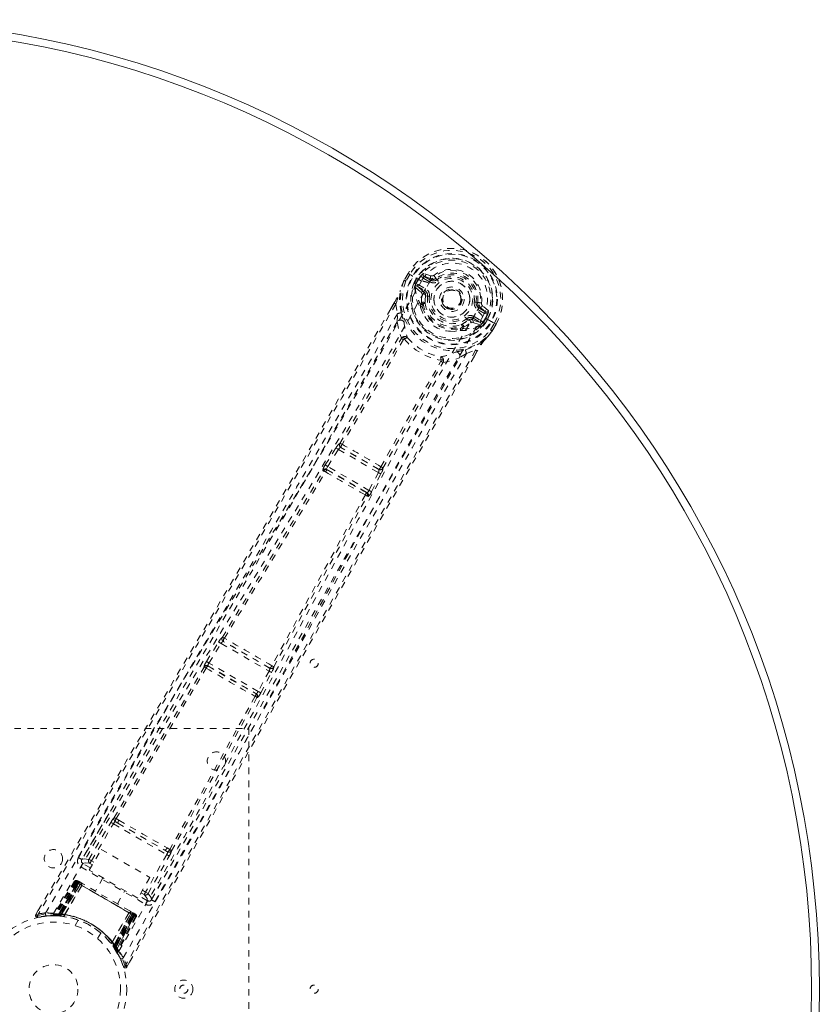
# Model space of a CAD drawing. Header units: inches. Extents: x 3.7 to 63.2, y 15.3 to 45.
# Tile 5 of 5: x 50.9 to 63.2, y 29.9 to 45. Entities that reach past the tile are written whole.
import ezdxf

# ---------------------------------------------------------------- set-up
doc = ezdxf.new("R2010")
doc.units = ezdxf.units.IN
doc.header["$MEASUREMENT"] = 0
doc.linetypes.add('SLD-Dashed', pattern=[0.075, 0.05, -0.025])
doc.linetypes.add('SLD-Solid', pattern=[0])

msp = doc.modelspace()

# ---------------------------------------------------------------- linework, layer by layer
at = {"color": 7, "linetype": 'SLD-Dashed', "lineweight": 0}
for p, q in [((56.878, 41.136), (56.82, 41.035)), ((56.879, 41.136), (56.821, 41.034)), ((56.903, 41.12), (56.846, 41.02)), ((56.881, 41.134), (56.878, 41.136)), ((56.927, 41.107), (56.881, 41.134)), ((56.947, 41.095), (56.927, 41.107)), ((56.952, 41.093), (56.947, 41.095)), ((57.229, 41.099), (57.115, 41.138)), ((57.272, 41.106), (57.307, 41.059)), ((56.82, 41.035), (56.818, 41.031)), ((57.082, 41.017), (56.952, 41.093)), ((56.972, 40.997), (57.008, 41.059)), ((56.972, 40.996), (56.972, 40.997)), ((56.972, 40.996), (56.999, 40.983)), ((56.998, 40.982), (56.994, 40.963)), ((56.994, 40.963), (57, 40.974)), ((57.034, 41.044), (56.999, 40.983)), ((57, 40.974), (57.038, 41.042)), ((57.038, 41.042), (57.034, 41.044)), ((57.035, 40.966), (57.148, 40.902)), ((57.209, 41.007), (57.108, 41.066)), ((57.123, 41.092), (57.234, 41.051)), ((57.224, 41.033), (57.123, 41.092)), ((57.234, 41.051), (57.224, 41.033)), ((57.3, 41.054), (57.307, 41.059)), ((57.307, 41.059), (57.322, 41.039)), ((56.987, 40.939), (56.987, 40.934)), ((56.991, 40.919), (56.988, 40.933)), ((56.991, 40.919), (57.08, 40.843)), ((57.12, 40.854), (57.02, 40.94)), ((57.02, 40.94), (57.133, 40.876)), ((57.12, 40.854), (57.133, 40.876)), ((57.147, 40.791), (57.147, 40.804)), ((57.176, 40.787), (57.147, 40.791)), ((56.665, 40.682), (56.614, 40.594)), ((56.666, 40.681), (56.615, 40.593)), ((56.69, 40.666), (56.716, 40.518)), ((57.075, 40.661), (57.086, 40.681)), ((57.109, 40.673), (57.098, 40.654)), ((57.685, 40.662), (57.677, 40.649)), ((57.689, 40.669), (57.685, 40.662)), ((57.923, 40.693), (57.946, 40.69)), ((57.946, 40.69), (57.946, 40.68)), ((58.111, 40.562), (58.02, 40.642)), ((56.711, 40.391), (56.716, 40.518)), ((57.069, 40.613), (57.067, 40.634)), ((58.052, 40.52), (57.951, 40.579)), ((57.977, 40.622), (57.966, 40.605)), ((58.067, 40.546), (57.966, 40.605)), ((57.977, 40.622), (58.067, 40.546)), ((57.795, 40.417), (57.777, 40.441)), ((57.807, 40.424), (57.795, 40.417)), ((57.863, 40.425), (57.875, 40.447)), ((57.988, 40.382), (57.863, 40.425)), ((57.874, 40.385), (57.984, 40.346)), ((57.875, 40.447), (57.988, 40.382)), ((57.89, 40.473), (58.003, 40.408)), ((57.998, 40.35), (57.984, 40.346)), ((57.984, 40.346), (57.984, 40.346)), ((57.984, 40.346), (57.984, 40.346)), ((57.998, 40.35), (58.003, 40.352)), ((58.035, 40.384), (58.021, 40.37)), ((58.021, 40.37), (58.027, 40.381)), ((58.023, 40.474), (58.023, 40.474)), ((58.154, 40.399), (58.023, 40.474)), ((58.027, 40.381), (58.066, 40.448)), ((58.035, 40.384), (58.071, 40.446)), ((58.035, 40.384), (58.06, 40.368)), ((58.097, 40.431), (58.06, 40.368)), ((58.06, 40.368), (58.06, 40.368)), ((58.066, 40.448), (58.071, 40.446)), ((58.097, 40.431), (58.097, 40.431)), ((58.144, 40.27), (58.202, 40.37)), ((58.159, 40.396), (58.154, 40.399)), ((58.179, 40.385), (58.159, 40.396)), ((58.168, 40.256), (58.228, 40.358)), ((58.228, 40.356), (58.169, 40.255)), ((58.225, 40.359), (58.179, 40.385)), ((58.228, 40.356), (58.225, 40.359)), ((57.699, 40.269), (57.68, 40.26)), ((57.701, 40.306), (57.712, 40.325)), ((57.718, 40.29), (57.73, 40.309)), ((58.167, 40.252), (58.169, 40.255)), ((57.774, 39.907), (57.667, 39.84)), ((57.774, 39.907), (57.915, 39.959)), ((57.896, 39.869), (57.94, 39.946)), ((57.941, 39.945), (57.897, 39.868)), ((55.834, 38.527), (55.833, 38.527)), ((55.607, 38.197), (55.772, 38.458)), ((55.645, 38.173), (55.81, 38.435)), ((55.772, 38.458), (55.791, 38.486)), ((55.81, 38.435), (56.423, 38.08)), ((55.848, 38.464), (55.849, 38.464)), ((56.429, 38.129), (55.848, 38.464)), ((55.58, 38.104), (55.571, 38.114)), ((55.64, 38.119), (55.631, 38.129)), ((55.631, 38.129), (56.248, 37.773)), ((56.279, 37.807), (55.645, 38.173)), ((56.423, 38.08), (56.279, 37.807)), ((56.429, 38.129), (56.429, 38.129)), ((56.462, 38.06), (56.477, 38.09)), ((56.491, 38.147), (56.491, 38.148)), ((56.318, 37.786), (56.462, 38.06)), ((56.248, 37.773), (56.235, 37.776)), ((56.251, 37.717), (56.265, 37.714)), ((54.029, 35.552), (54.028, 35.552)), ((53.786, 35.181), (53.972, 35.481)), ((53.824, 35.158), (54.01, 35.458)), ((54.01, 35.458), (54.745, 35.033)), ((54.044, 35.49), (54.044, 35.49)), ((54.756, 35.079), (54.044, 35.49)), ((53.747, 35.1), (53.751, 35.095)), ((53.811, 35.11), (53.808, 35.115)), ((53.808, 35.115), (54.549, 34.687)), ((54.578, 34.722), (53.824, 35.158)), ((54.755, 35.079), (54.756, 35.079)), ((54.818, 35.097), (54.817, 35.097)), ((54.745, 35.033), (54.578, 34.722)), ((54.617, 34.701), (54.784, 35.012)), ((54.549, 34.687), (54.543, 34.688)), ((54.56, 34.628), (54.566, 34.627)), ((48.438, 34.154), (54.438, 34.154)), ((54.438, 34.154), (54.438, 26.154)), ((52.289, 32.846), (51.875, 32.145)), ((51.982, 32.145), (52.318, 32.713)), ((52.02, 32.122), (52.357, 32.691)), ((52.357, 32.691), (53.175, 32.218)), ((52.386, 32.724), (52.428, 32.701)), ((52.442, 32.746), (52.4, 32.77)), ((52.428, 32.701), (53.148, 32.285)), ((51.988, 31.981), (52.171, 32.298)), ((52.171, 32.298), (52.916, 31.867)), ((53.175, 32.218), (52.851, 31.643)), ((52.89, 31.621), (53.214, 32.196)), ((52.943, 31.529), (53.343, 32.237)), ((53.148, 32.285), (53.189, 32.261)), ((53.222, 32.295), (53.18, 32.32)), ((51.873, 32.142), (51.867, 32.125)), ((51.875, 32.144), (51.87, 32.135)), ((51.876, 32.145), (51.875, 32.144)), ((52.006, 32.013), (51.89, 32.08)), ((52.035, 32.062), (51.998, 32.084)), ((52.057, 32.101), (52.02, 32.122)), ((51.859, 32.028), (52.85, 31.456)), ((52.733, 31.55), (51.988, 31.981)), ((51.762, 31.809), (51.441, 31.295)), ((51.774, 31.802), (51.457, 31.295)), ((51.794, 31.795), (51.477, 31.292)), ((51.79, 31.793), (51.479, 31.295)), ((51.796, 31.79), (51.517, 31.307)), ((51.523, 31.307), (51.8, 31.787)), ((51.532, 31.306), (51.808, 31.783)), ((51.811, 31.781), (51.537, 31.306)), ((51.824, 31.774), (51.553, 31.304)), ((51.555, 31.292), (51.848, 31.76)), ((51.557, 31.304), (51.827, 31.772)), ((51.849, 31.759), (51.557, 31.292)), ((51.608, 31.295), (51.874, 31.746)), ((51.875, 31.744), (51.61, 31.295)), ((51.774, 31.802), (51.762, 31.809)), ((51.848, 31.76), (51.79, 31.793)), ((51.803, 31.819), (51.8, 31.82)), ((51.8, 31.787), (52.671, 31.285)), ((51.804, 31.818), (51.805, 31.818)), ((51.811, 31.815), (51.81, 31.813)), ((51.815, 31.812), (51.811, 31.815)), ((52.66, 31.291), (51.811, 31.781)), ((51.826, 31.806), (51.823, 31.808)), ((51.827, 31.772), (51.824, 31.774)), ((51.827, 31.772), (52.644, 31.3)), ((51.888, 31.77), (51.83, 31.803)), ((51.848, 31.76), (51.849, 31.759)), ((51.875, 31.744), (51.874, 31.746)), ((52.197, 31.86), (52.081, 31.659)), ((52.916, 31.867), (52.733, 31.55)), ((52.419, 31.464), (52.535, 31.665)), ((52.88, 31.508), (52.752, 31.582)), ((52.78, 31.632), (52.829, 31.604)), ((52.803, 31.671), (52.851, 31.643)), ((52.89, 31.621), (52.851, 31.643)), ((52.93, 31.512), (52.941, 31.525)), ((52.937, 31.519), (52.942, 31.527)), ((52.942, 31.527), (52.943, 31.529)), ((51.211, 31.374), (51.168, 31.301)), ((51.168, 31.301), (51.194, 31.285)), ((51.2, 31.256), (51.328, 31.275)), ((51.34, 31.277), (51.411, 31.279)), ((51.416, 31.281), (51.432, 31.281)), ((51.441, 31.295), (51.457, 31.295)), ((51.453, 31.281), (51.528, 31.278)), ((51.479, 31.295), (51.555, 31.292)), ((51.488, 31.297), (51.492, 31.293)), ((51.515, 31.279), (51.506, 31.279)), ((51.515, 31.279), (51.517, 31.307)), ((51.521, 31.278), (51.515, 31.279)), ((51.517, 31.307), (51.523, 31.307)), ((51.521, 31.278), (51.523, 31.307)), ((51.55, 31.276), (51.521, 31.278)), ((51.528, 31.278), (51.529, 31.278)), ((51.53, 31.277), (51.532, 31.306)), ((51.53, 31.277), (51.534, 31.277)), ((51.534, 31.277), (51.537, 31.306)), ((51.55, 31.276), (51.553, 31.304)), ((51.554, 31.275), (51.557, 31.304)), ((51.557, 31.292), (51.555, 31.292)), ((51.608, 31.295), (51.61, 31.295)), ((52.339, 30.874), (52.596, 31.328)), ((52.598, 31.328), (52.34, 30.872)), ((52.363, 30.826), (52.622, 31.313)), ((52.623, 31.312), (52.364, 30.825)), ((52.644, 31.3), (52.374, 30.832)), ((52.376, 30.829), (52.647, 31.298)), ((52.386, 30.816), (52.66, 31.291)), ((52.663, 31.289), (52.388, 30.812)), ((52.671, 31.285), (52.393, 30.804)), ((52.397, 30.8), (52.675, 31.282)), ((52.403, 30.757), (52.681, 31.283)), ((52.681, 31.279), (52.406, 30.76)), ((52.598, 31.328), (52.596, 31.328)), ((52.67, 31.319), (52.612, 31.352)), ((52.622, 31.313), (52.623, 31.312)), ((52.681, 31.279), (52.623, 31.312)), ((52.647, 31.298), (52.644, 31.3)), ((52.677, 31.314), (52.674, 31.316)), ((52.689, 31.308), (52.685, 31.31)), ((52.7, 31.301), (52.697, 31.303)), ((51.597, 31.27), (51.6, 31.269)), ((51.818, 31.213), (51.77, 31.129)), ((52.697, 31.269), (52.416, 30.742)), ((52.709, 31.263), (52.424, 30.728)), ((52.709, 31.263), (52.697, 31.269)), ((52.116, 30.929), (52.164, 31.013)), ((52.322, 30.852), (52.324, 30.85)), ((52.339, 30.874), (52.34, 30.872)), ((52.374, 30.832), (52.351, 30.815)), ((52.376, 30.829), (52.353, 30.812)), ((52.364, 30.825), (52.363, 30.826)), ((52.364, 30.825), (52.406, 30.76)), ((52.353, 30.812), (52.351, 30.815)), ((52.386, 30.816), (52.362, 30.799)), ((52.362, 30.799), (52.365, 30.796)), ((52.388, 30.812), (52.365, 30.796)), ((52.365, 30.795), (52.366, 30.794)), ((52.366, 30.794), (52.406, 30.731)), ((52.393, 30.804), (52.37, 30.788)), ((52.373, 30.783), (52.37, 30.788)), ((52.397, 30.8), (52.373, 30.783)), ((52.393, 30.804), (52.397, 30.8)), ((52.416, 30.742), (52.424, 30.728)), ((52.417, 30.713), (52.424, 30.699)), ((52.566, 30.494), (52.607, 30.567))]:
    msp.add_line(p, q, dxfattribs=at)
at = {"color": 7, "linetype": 'SLD-Dashed', "lineweight": 0, "flags": 128}
for points in [[(56.878, 41.136), (56.878, 41.136), (56.879, 41.135), (56.881, 41.134), (56.884, 41.132), (56.888, 41.13), (56.892, 41.127), (56.898, 41.124), (56.903, 41.12)], [(57.108, 41.066), (57.09, 41.081), (57.079, 41.102)], [(57.199, 40.985), (57.243, 41.049), (57.3, 41.103), (57.369, 41.144), (57.446, 41.17), (57.528, 41.18), (57.611, 41.175), (57.692, 41.154), (57.768, 41.118), (57.837, 41.07), (57.895, 41.01), (57.942, 40.941), (57.974, 40.866), (57.99, 40.786), (57.989, 40.706), (57.971, 40.629), (57.936, 40.559)], [(51.318, 31.322), (52.118, 32.697), (52.928, 34.064), (53.748, 35.423), (54.572, 36.775), (55.218, 37.834), (55.856, 38.892), (56.48, 39.953), (57.082, 41.017)], [(51.44, 31.316), (52.239, 32.686), (53.049, 34.049), (53.868, 35.403), (54.693, 36.75), (55.339, 37.806), (55.976, 38.861), (56.599, 39.92), (57.199, 40.985)], [(56.818, 41.031), (56.784, 40.949), (56.756, 40.863)], [(56.82, 41.035), (56.783, 40.946), (56.76, 40.873)], [(56.818, 41.031), (56.819, 41.031), (56.821, 41.03), (56.823, 41.029), (56.827, 41.027), (56.831, 41.026), (56.835, 41.024), (56.84, 41.022), (56.846, 41.02)], [(56.846, 41.02), (56.84, 41.023), (56.835, 41.026), (56.83, 41.029), (56.826, 41.031), (56.823, 41.033), (56.821, 41.034), (56.82, 41.035), (56.82, 41.035)], [(56.998, 40.982), (56.999, 40.983), (56.999, 40.983)], [(57, 40.974), (57.018, 40.973), (57.035, 40.966)], [(57.035, 40.966), (57.033, 40.961), (57.03, 40.957), (57.027, 40.952), (57.025, 40.948), (57.023, 40.945), (57.022, 40.943), (57.021, 40.941), (57.02, 40.94)], [(57.123, 41.092), (57.122, 41.091), (57.122, 41.089), (57.12, 41.087), (57.118, 41.084), (57.116, 41.08), (57.113, 41.075), (57.111, 41.071), (57.108, 41.066)], [(57.209, 41.007), (57.212, 41.012), (57.214, 41.017), (57.217, 41.021), (57.219, 41.025), (57.221, 41.029), (57.222, 41.031), (57.223, 41.033), (57.224, 41.033)], [(57.34, 41.016), (57.337, 41.02), (57.333, 41.025), (57.33, 41.029), (57.328, 41.032), (57.325, 41.035), (57.324, 41.037), (57.323, 41.039), (57.322, 41.039)], [(56.773, 40.532), (56.747, 40.689), (56.756, 40.863)], [(56.76, 40.873), (56.757, 40.868), (56.756, 40.863)], [(57.093, 40.81), (57.09, 40.832), (57.08, 40.843)], [(57.086, 40.681), (57.085, 40.74), (57.093, 40.81)], [(57.148, 40.902), (57.145, 40.897), (57.142, 40.892), (57.14, 40.887), (57.137, 40.884), (57.135, 40.88), (57.134, 40.878), (57.133, 40.876), (57.133, 40.876)], [(57.147, 40.791), (57.14, 40.725), (57.14, 40.67)], [(56.69, 40.666), (56.285, 39.961), (55.86, 39.226), (55.416, 38.462), (55.011, 37.769), (54.75, 37.322), (54.476, 36.854), (54.189, 36.366), (53.904, 35.88), (53.656, 35.46), (53.328, 34.902), (52.978, 34.31), (52.608, 33.682), (52.264, 33.099), (51.194, 31.285)], [(56.665, 40.682), (56.665, 40.682), (56.666, 40.681), (56.668, 40.68), (56.671, 40.678), (56.675, 40.675), (56.68, 40.672), (56.685, 40.669), (56.69, 40.666)], [(57.206, 40.784), (57.201, 40.784), (57.195, 40.785), (57.19, 40.786), (57.186, 40.786), (57.182, 40.787), (57.179, 40.787), (57.177, 40.787), (57.176, 40.787)], [(57.893, 40.697), (57.898, 40.696), (57.904, 40.695), (57.909, 40.694), (57.913, 40.694), (57.917, 40.693), (57.92, 40.693), (57.922, 40.693), (57.923, 40.693)], [(56.614, 40.594), (55.304, 38.329), (53.931, 35.986), (52.549, 33.641), (51.168, 31.301)], [(56.716, 40.518), (56.346, 39.877), (55.959, 39.209), (55.555, 38.515), (55.169, 37.854), (54.777, 37.185), (54.383, 36.516), (54, 35.864), (53.632, 35.239), (53.288, 34.657), (52.904, 34.006), (52.543, 33.395), (52.189, 32.794), (51.821, 32.172)], [(54.071, 33.617), (54.768, 34.883), (55.522, 36.271), (56.113, 37.358), (56.709, 38.438), (57.315, 39.507), (57.936, 40.559)], [(57.069, 40.613), (57.104, 40.524), (57.134, 40.476)], [(57.951, 40.579), (57.954, 40.583), (57.957, 40.588), (57.96, 40.593), (57.962, 40.597), (57.964, 40.6), (57.965, 40.602), (57.966, 40.604), (57.966, 40.605)], [(58.052, 40.52), (58.055, 40.525), (58.058, 40.53), (58.06, 40.534), (58.063, 40.538), (58.065, 40.542), (58.066, 40.544), (58.067, 40.546), (58.067, 40.546)], [(58.098, 40.514), (58.075, 40.513), (58.052, 40.52)], [(56.711, 40.391), (55.11, 37.636), (53.494, 34.888), (51.873, 32.142)], [(52.509, 30.634), (53.3, 32.015), (54.078, 33.4), (54.845, 34.789), (55.604, 36.179), (56.198, 37.268), (56.796, 38.349), (57.403, 39.42), (58.023, 40.474)], [(56.711, 40.391), (56.735, 40.264), (56.776, 40.141)], [(56.811, 40.408), (56.815, 40.395), (56.816, 40.387)], [(57.73, 40.309), (57.782, 40.337), (57.839, 40.379)], [(57.759, 40.465), (57.762, 40.46), (57.766, 40.456), (57.769, 40.452), (57.771, 40.448), (57.774, 40.445), (57.775, 40.443), (57.777, 40.441), (57.777, 40.441)], [(57.839, 40.379), (57.859, 40.388), (57.874, 40.385)], [(57.89, 40.473), (57.887, 40.468), (57.885, 40.463), (57.882, 40.459), (57.88, 40.455), (57.878, 40.452), (57.877, 40.449), (57.876, 40.448), (57.875, 40.447)], [(57.988, 40.382), (57.988, 40.383), (57.989, 40.384), (57.99, 40.387), (57.992, 40.39), (57.994, 40.394), (57.997, 40.398), (58, 40.403), (58.003, 40.408)], [(58.003, 40.408), (58.017, 40.397), (58.027, 40.381)], [(58.035, 40.384), (58.035, 40.384), (58.035, 40.384)], [(58.071, 40.446), (58.074, 40.444), (58.08, 40.441), (58.088, 40.436), (58.097, 40.431)], [(58.227, 40.357), (58.227, 40.357), (58.228, 40.356), (58.228, 40.356)], [(57.528, 40.248), (57.585, 40.246), (57.68, 40.26)], [(58.053, 40.114), (58.106, 40.173), (58.167, 40.252)], [(58.169, 40.255), (58.111, 40.18), (58.06, 40.122)], [(58.167, 40.252), (58.166, 40.252), (58.165, 40.254), (58.163, 40.255), (58.16, 40.258), (58.156, 40.26), (58.152, 40.264), (58.148, 40.267), (58.144, 40.27)], [(58.168, 40.256), (58.167, 40.257), (58.163, 40.259), (58.159, 40.261), (58.155, 40.264), (58.149, 40.267), (58.144, 40.27)], [(58.169, 40.255), (58.17, 40.255), (58.169, 40.256), (58.168, 40.256)], [(55.834, 38.527), (56.309, 39.329), (56.774, 40.132)], [(56.808, 40.12), (56.343, 39.316), (55.867, 38.513)], [(56.823, 40.125), (56.823, 40.135), (56.82, 40.144), (56.815, 40.151), (56.808, 40.155), (56.8, 40.156), (56.792, 40.154), (56.783, 40.149), (56.776, 40.141)], [(56.823, 40.125), (56.815, 40.125), (56.811, 40.123), (56.81, 40.122), (56.808, 40.12)], [(57.757, 39.963), (57.906, 40.02), (58.053, 40.114)], [(58.053, 40.114), (58.057, 40.118), (58.06, 40.122)], [(57.915, 39.959), (57.545, 39.32), (57.155, 38.644), (56.745, 37.931), (56.316, 37.179), (55.921, 36.487), (55.511, 35.766), (55.417, 35.6), (55.322, 35.433), (55.227, 35.264), (55.161, 35.148), (55.097, 35.035), (55.03, 34.917), (54.961, 34.794), (54.737, 34.399), (54.489, 33.96), (54.216, 33.476), (54.043, 33.171), (53.86, 32.847), (53.662, 32.496), (53.477, 32.169), (53.236, 31.741), (53.022, 31.362), (52.834, 31.03), (52.673, 30.745), (52.539, 30.509)], [(52.994, 31.495), (53.179, 31.823), (53.389, 32.197), (53.62, 32.606), (53.829, 32.976), (53.939, 33.169), (54.048, 33.363), (54.157, 33.557), (54.282, 33.777), (54.407, 33.999), (54.529, 34.214), (54.776, 34.653), (55.007, 35.06), (55.219, 35.436), (55.428, 35.804), (55.669, 36.23), (56.084, 36.961), (56.505, 37.698), (56.94, 38.46), (57.366, 39.2), (57.774, 39.907)], [(57.611, 39.929), (57.618, 39.931), (57.631, 39.934)], [(57.915, 39.959), (57.92, 39.956), (57.925, 39.953), (57.931, 39.95), (57.935, 39.948), (57.938, 39.946), (57.941, 39.945), (57.942, 39.945), (57.941, 39.945)], [(57.897, 39.868), (56.585, 37.591), (55.241, 35.228), (53.903, 32.861), (52.565, 30.494)], [(52.941, 31.525), (54.509, 34.302), (56.081, 37.076), (57.667, 39.84)], [(56.462, 38.17), (56.919, 38.983), (57.383, 39.788)], [(56.491, 38.148), (56.947, 38.96), (57.411, 39.765)], [(57.417, 39.771), (57.421, 39.781), (57.421, 39.791), (57.419, 39.799), (57.414, 39.806), (57.407, 39.81), (57.398, 39.811), (57.389, 39.808), (57.38, 39.803)], [(57.383, 39.788), (57.384, 39.79), (57.384, 39.792), (57.384, 39.796), (57.38, 39.803)], [(57.417, 39.771), (57.545, 39.797), (57.667, 39.84)], [(55.772, 38.458), (55.776, 38.456), (55.785, 38.45), (55.797, 38.443), (55.81, 38.435)], [(55.81, 38.435), (55.815, 38.442), (55.82, 38.448), (55.831, 38.458), (55.841, 38.464), (55.845, 38.465), (55.847, 38.465), (55.848, 38.464)], [(54.029, 35.552), (54.807, 36.83), (55.58, 38.104)], [(54.06, 35.538), (54.839, 36.815), (55.613, 38.09)], [(55.607, 38.197), (55.609, 38.196), (55.612, 38.194), (55.615, 38.192), (55.62, 38.189), (55.625, 38.185), (55.632, 38.181), (55.638, 38.177), (55.645, 38.173)], [(55.631, 38.129), (55.629, 38.135), (55.631, 38.145), (55.636, 38.159), (55.64, 38.166), (55.645, 38.173)], [(56.423, 38.08), (56.43, 38.077), (56.437, 38.073), (56.443, 38.07), (56.449, 38.067), (56.454, 38.064), (56.458, 38.062), (56.46, 38.061), (56.462, 38.06)], [(56.279, 37.807), (56.275, 37.799), (56.271, 37.792), (56.262, 37.781), (56.254, 37.774), (56.248, 37.773)], [(56.279, 37.807), (56.286, 37.803), (56.293, 37.8), (56.299, 37.796), (56.305, 37.793), (56.31, 37.791), (56.314, 37.789), (56.317, 37.787), (56.318, 37.786)], [(56.223, 37.738), (55.506, 36.43), (54.789, 35.116)], [(54.817, 35.097), (55.534, 36.409), (56.251, 37.717)], [(53.972, 35.481), (53.99, 35.509), (53.991, 35.511)], [(54.023, 35.533), (54.022, 35.536), (54.029, 35.552)], [(53.972, 35.481), (53.973, 35.48), (53.976, 35.479), (53.979, 35.476), (53.984, 35.473), (53.99, 35.47), (53.996, 35.466), (54.003, 35.462), (54.01, 35.458)], [(52.371, 32.785), (53.058, 33.943), (53.751, 35.095)], [(52.4, 32.77), (53.087, 33.928), (53.782, 35.08)], [(53.786, 35.181), (53.787, 35.18), (53.79, 35.179), (53.794, 35.176), (53.798, 35.173), (53.804, 35.17), (53.81, 35.166), (53.817, 35.162), (53.824, 35.158)], [(54.745, 35.033), (54.752, 35.029), (54.759, 35.026), (54.765, 35.022), (54.771, 35.019), (54.776, 35.016), (54.78, 35.014), (54.783, 35.013), (54.784, 35.012)], [(54.784, 35.012), (54.799, 35.042), (54.8, 35.044)], [(54.531, 34.647), (53.881, 33.47), (53.222, 32.295)], [(53.25, 32.277), (53.909, 33.451), (54.56, 34.628)], [(54.578, 34.722), (54.585, 34.719), (54.592, 34.715), (54.598, 34.711), (54.604, 34.708), (54.609, 34.706), (54.613, 34.703), (54.616, 34.702), (54.617, 34.701)], [(52.318, 32.713), (52.322, 32.711), (52.331, 32.706), (52.343, 32.698), (52.357, 32.691)], [(52.386, 32.724), (52.374, 32.736), (52.368, 32.748)], [(52.428, 32.701), (52.604, 32.598), (52.783, 32.495), (52.966, 32.39), (53.148, 32.285)], [(52.442, 32.746), (52.626, 32.64), (52.811, 32.533), (52.997, 32.426), (53.18, 32.32)], [(53.175, 32.218), (53.188, 32.21), (53.201, 32.203), (53.21, 32.198), (53.214, 32.196)], [(51.89, 32.08), (51.887, 32.076), (51.88, 32.064), (51.871, 32.047), (51.859, 32.028)], [(51.982, 32.145), (51.908, 32.155), (51.877, 32.143)], [(51.89, 32.08), (51.924, 32.093), (51.998, 32.084)], [(51.982, 32.145), (51.986, 32.143), (51.995, 32.138), (52.007, 32.131), (52.02, 32.122)], [(51.998, 32.084), (51.999, 32.085), (52, 32.087), (52.002, 32.091), (52.005, 32.095), (52.008, 32.101), (52.012, 32.108), (52.016, 32.115), (52.02, 32.122)], [(51.762, 31.809), (51.765, 31.808), (51.772, 31.804), (51.783, 31.797), (51.796, 31.79)], [(51.808, 31.783), (51.795, 31.79), (51.784, 31.796), (51.777, 31.801), (51.774, 31.802)], [(51.79, 31.793), (51.79, 31.793), (51.792, 31.792), (51.795, 31.791), (51.799, 31.788), (51.804, 31.785), (51.81, 31.782), (51.817, 31.778), (51.824, 31.774)], [(51.823, 31.808), (51.82, 31.81), (51.817, 31.811), (51.815, 31.812), (51.814, 31.813)], [(51.822, 31.806), (51.819, 31.809), (51.817, 31.811), (51.816, 31.811), (51.816, 31.811)], [(51.867, 31.771), (51.857, 31.766), (51.849, 31.759)], [(51.874, 31.746), (51.868, 31.766), (51.867, 31.771)], [(52.596, 31.328), (52.417, 31.431), (52.236, 31.536), (52.054, 31.641), (51.875, 31.744)], [(52.61, 31.353), (52.432, 31.456), (52.25, 31.561), (52.068, 31.666), (51.89, 31.769)], [(52.829, 31.604), (52.829, 31.605), (52.83, 31.607), (52.833, 31.611), (52.835, 31.616), (52.839, 31.622), (52.843, 31.628), (52.847, 31.636), (52.851, 31.643)], [(52.829, 31.604), (52.874, 31.545), (52.88, 31.508)], [(52.941, 31.525), (52.936, 31.562), (52.89, 31.621)], [(52.85, 31.456), (52.861, 31.476), (52.871, 31.492), (52.877, 31.504), (52.88, 31.508)], [(51.171, 31.299), (51.168, 31.292), (51.168, 31.283), (51.169, 31.275), (51.172, 31.268), (51.177, 31.262), (51.183, 31.258), (51.19, 31.256), (51.198, 31.256)], [(52.598, 31.328), (52.618, 31.333), (52.623, 31.334)], [(52.622, 31.313), (52.624, 31.323), (52.623, 31.334)], [(52.647, 31.298), (52.654, 31.294), (52.661, 31.29), (52.667, 31.287), (52.672, 31.284), (52.676, 31.281), (52.679, 31.28), (52.681, 31.279), (52.681, 31.279)], [(52.697, 31.269), (52.694, 31.271), (52.687, 31.276), (52.676, 31.282), (52.663, 31.289)], [(52.671, 31.318), (52.67, 31.319), (52.669, 31.319)], [(52.675, 31.282), (52.688, 31.275), (52.699, 31.268), (52.706, 31.264), (52.709, 31.263)], [(52.686, 31.31), (52.685, 31.31), (52.683, 31.311), (52.68, 31.313), (52.677, 31.314)], [(52.684, 31.311), (52.684, 31.31), (52.683, 31.311), (52.68, 31.312), (52.677, 31.313)], [(52.681, 31.278), (52.684, 31.285), (52.684, 31.287)], [(52.696, 31.304), (52.696, 31.304), (52.695, 31.304), (52.692, 31.305), (52.688, 31.306)], [(52.396, 30.747), (52.393, 30.753), (52.373, 30.783)], [(52.403, 30.753), (52.405, 30.758), (52.406, 30.76)], [(52.421, 30.709), (52.421, 30.722), (52.424, 30.736)], [(52.421, 30.723), (52.423, 30.728), (52.424, 30.729)], [(52.539, 30.508), (52.528, 30.505), (52.519, 30.502), (52.513, 30.5), (52.511, 30.499)], [(52.514, 30.501), (52.518, 30.494), (52.523, 30.488), (52.53, 30.483), (52.538, 30.48), (52.546, 30.48), (52.553, 30.482), (52.559, 30.486), (52.564, 30.492)], [(52.565, 30.494), (52.565, 30.494), (52.564, 30.495), (52.558, 30.498), (52.549, 30.503), (52.544, 30.506), (52.539, 30.508)]]:
    msp.add_lwpolyline(points, dxfattribs=at)
at = {"color": 7, "linetype": 'SLD-Dashed', "lineweight": 0}
for centre, radius in [((57.55, 40.74), 0.7), ((57.55, 40.74), 0.69), ((57.55, 40.74), 0.623), ((57.55, 40.74), 0.32), ((57.55, 40.74), 0.275), ((57.55, 40.74), 0.188), ((57.55, 40.74), 0.157), ((57.55, 40.74), 0.142), ((57.55, 40.74), 0.139), ((57.55, 40.74), 0.138), ((55.438, 35.154), 0.0625), ((53.938, 33.654), 0.14), ((51.438, 32.154), 0.141), ((51.438, 30.154), 1.125), ((51.438, 30.154), 1.03), ((51.438, 30.154), 0.376), ((53.438, 30.154), 0.14), ((53.438, 30.154), 0.0625), ((55.438, 30.154), 0.0625)]:
    msp.add_circle(centre, radius, dxfattribs=at)
at = {"color": 7, "linetype": 'SLD-Solid', "lineweight": 15}
for radius in [14.875, 14.757, 14.757]:
    msp.add_arc((48.313, 30.154), radius, 270, 90, dxfattribs=at)
at = {"color": 7, "linetype": 'SLD-Dashed', "lineweight": 0}
for centre, radius, start, end in [((57.55, 40.74), 0.78, 330.5288, 149.4712), ((57.55, 40.74), 0.78, 330, 149.4852), ((57.55, 40.74), 0.75, 330.4562, 149.5438), ((57.55, 40.74), 0.629, 330.5444, 149.4556), ((57.55, 40.74), 0.599, 330.5443, 149.4557), ((57.556, 40.751), 0.543, 329.366, 150.634), ((57.55, 40.74), 0.593, 142.3909, 149.4476), ((57.243, 40.976), 0.206, 128.347, 142.3351), ((57.137, 41.118), 0.0299, 137.8919, 241.951), ((57.25, 41.077), 0.0301, 132.3462, 238.579), ((57.244, 41.142), 0.0455, 251.3482, 307.4773), ((57.55, 40.74), 0.459, 352.774, 127.226), ((57.55, 40.74), 0.4, 352.774, 127.226), ((57.55, 40.74), 0.376, 352.774, 127.226), ((57.55, 40.74), 0.787, 158.3239, 321.6761), ((57.55, 40.74), 0.758, 158.3238, 321.6762), ((56.846, 41.02), 0.03, 150.2178, 155.2738), ((57.55, 40.74), 0.632, 156.0643, 323.9358), ((57.55, 40.74), 0.602, 156.2697, 323.7303), ((57.07, 40.928), 0.0843, 155.403, 172.6228), ((57.005, 40.914), 0.0305, 59.0413, 126.1711), ((57.48, 41.83), 0.904, 238.5134, 240.3924), ((57.077, 40.776), 0.242, 59.7355, 88.8254), ((57.268, 41.11), 0.119, 240.0003, 307.2254), ((57.268, 41.11), 0.089, 240, 307.226), ((57.264, 41.116), 0.0715, 244.78, 299.7619), ((57.55, 40.74), 0.275, 359.9999, 180.0001), ((57.55, 40.74), 0.346, 352.7742, 127.226), ((55.639, 41.307), 1.201, 328.656, 338.8156), ((53.235, 41.923), 3.677, 340.011, 343.2374), ((57.483, 40.888), 0.497, 174.8148, 213.6293), ((57.43, 40.92), 0.439, 180.0688, 216.0871), ((57.106, 40.828), 0.0299, 61.0442, 149.0077), ((57.116, 40.79), 0.031, 1.5921, 140.0515), ((57.09, 40.806), 0.0567, 358.2299, 57.9764), ((57.088, 40.799), 0.089, 352.774, 60), ((57.088, 40.799), 0.119, 352.7724, 60.0007), ((57.112, 40.636), 0.0444, 145.0093, 182.6878), ((57.071, 40.611), 0.0506, 58.254, 85.6751), ((57.111, 40.663), 0.0305, 13.9313, 144.3704), ((57.082, 40.63), 0.0505, 58.2653, 85.7509), ((57.127, 40.638), 0.0326, 151.656, 197.8238), ((57.121, 40.638), 0.0371, 59.2709, 109.8384), ((57.555, 40.75), 0.453, 189.7484, 290.251), ((57.546, 40.735), 0.411, 189.0115, 290.9887), ((57.55, 40.74), 0.376, 172.774, 307.226), ((57.55, 40.74), 0.346, 172.774, 307.2259), ((57.55, 40.74), 0.275, 179.9998, 0.0002), ((57.55, 40.74), 0.157, 215.1542, 260.0596), ((58.011, 40.682), 0.119, 172.7729, 240.0002), ((58.011, 40.682), 0.089, 172.774, 240), ((58.152, 42.078), 1.403, 261.5622, 263.9854), ((58.017, 40.681), 0.0714, 180.3175, 235.2452), ((57.991, 40.649), 0.0301, 241.4543, 347.6211), ((58.05, 40.676), 0.0455, 172.5376, 228.6378), ((56.892, 39.9), 0.643, 100.7376, 105.9144), ((58.895, 41.123), 2.203, 195.5676, 198.9429), ((57.101, 40.588), 0.0404, 97.2267, 142.6881), ((57.568, 40.772), 0.494, 196.972, 283.0279), ((57.831, 40.37), 0.119, 60.0006, 127.2259), ((57.811, 40.343), 0.249, 31.7045, 59.8613), ((57.55, 40.74), 0.593, 330.5524, 337.6091), ((58.083, 40.572), 0.0299, 238.0497, 342.1059), ((57.908, 40.592), 0.206, 337.661, 351.6532), ((56.763, 40.359), 0.0608, 28.0287, 147.6195), ((57.701, 40.465), 0.888, 185.0314, 200.8674), ((57.54, 40.724), 0.476, 211.4725, 268.5267), ((57.713, 40.75), 0.491, 266.1259, 305.514), ((57.491, 40.769), 0.465, 295.8357, 310.7967), ((57.702, 40.322), 0.0305, 335.6285, 106.0684), ((57.675, 40.318), 0.0371, 10.1768, 60.7239), ((57.765, 40.727), 0.44, 263.9345, 299.9017), ((57.831, 40.37), 0.089, 60, 127.226), ((57.809, 40.39), 0.031, 340.171, 118.193), ((57.836, 40.376), 0.0565, 61.9567, 121.5657), ((57.848, 40.4), 0.0299, 330.997, 58.9513), ((57.973, 40.355), 0.0305, 353.8281, 60.9611), ((57.929, 40.441), 0.115, 309.7008, 322.2727), ((58.616, 41.11), 0.848, 240.7755, 242.6923), ((57.673, 40.323), 0.0326, 282.1678, 328.355), ((57.642, 40.275), 0.0404, 337.2974, 22.7887), ((57.678, 40.309), 0.0444, 297.3935, 335.0023), ((57.677, 40.261), 0.0506, 34.3175, 61.7464), ((57.688, 40.281), 0.0504, 34.2122, 61.7542), ((56.762, 40.14), 0.0143, 326.6246, 2.4802), ((56.766, 40.053), 0.0795, 57.4915, 83.9479), ((56.827, 40.107), 0.0608, 43.4561, 146.3333), ((56.88, 40.071), 0.0786, 96.2613, 136.6762), ((57.556, 40.752), 0.965, 220.5264, 259.4747), ((57.52, 40.689), 0.844, 219.7728, 260.2274), ((60.732, 37.594), 3.678, 136.763, 139.9884), ((58.996, 39.369), 1.202, 141.1861, 151.3433), ((57.236, 40.733), 0.888, 279.131, 294.9702), ((57.613, 39.868), 0.0608, 332.3806, 91.972), ((57.208, 42.098), 2.205, 281.0587, 284.4308), ((57.149, 39.751), 0.644, 14.0904, 19.2598), ((57.363, 39.798), 0.0608, 333.6676, 76.5425), ((57.305, 39.825), 0.0786, 343.3246, 23.7409), ((57.347, 39.718), 0.0795, 36.0506, 62.509), ((57.424, 39.758), 0.0143, 117.5806, 153.3332), ((55.874, 38.443), 0.0933, 115.8662, 152.464), ((55.871, 38.503), 0.0451, 147.8543, 238.9603), ((55.872, 38.503), 0.0451, 147.8494, 238.9511), ((55.818, 38.439), 0.0889, 56.1802, 79.6192), ((55.936, 38.459), 0.0873, 141.8152, 176.8044), ((39.443, 9.379), 33.393, 59.4255, 60.5746), ((39.795, 9.989), 32.741, 59.3992, 60.6006), ((55.735, 38.092), 0.165, 140.5924, 172.3686), ((55.609, 38.09), 0.0451, 60.8623, 147.5126), ((55.618, 38.08), 0.0451, 60.8965, 147.3987), ((55.562, 38.014), 0.0918, 56.0205, 78.5478), ((55.669, 38.066), 0.0608, 118.3066, 156.2204), ((74.436, 69.988), 37.038, 239.4554, 240.5443), ((72.383, 66.432), 32.893, 239.402, 240.5979), ((56.373, 38.112), 0.0588, 327.8333, 16.6379), ((56.381, 38.202), 0.0873, 303.1911, 338.1896), ((56.451, 38.169), 0.0451, 241.0474, 332.15), ((56.451, 38.168), 0.0451, 241.0429, 332.1415), ((56.423, 38.091), 0.0879, 40.2454, 63.9516), ((56.398, 38.14), 0.0933, 327.5409, 4.1276), ((56.173, 37.774), 0.0612, 323.9376, 1.5344), ((56.211, 37.737), 0.0451, 332.6057, 59.0998), ((56.225, 37.734), 0.0451, 332.4845, 59.1377), ((56.164, 37.844), 0.165, 307.6295, 339.4093), ((56.182, 37.656), 0.0921, 41.4714, 63.9852), ((54.095, 35.455), 0.118, 124.6403, 152.02), ((54.067, 35.529), 0.0451, 148.3731, 239.367), ((54.066, 35.527), 0.0433, 172.7776, 240.2212), ((53.991, 35.433), 0.125, 56.4417, 72.2401), ((54.114, 35.494), 0.0697, 140.9146, 183.0668), ((37.644, 6.262), 33.564, 59.2812, 60.7189), ((54.067, 35.432), 0.0626, 111.5449, 155.5181), ((37.728, 6.409), 33.345, 59.2943, 60.7057), ((53.963, 35.047), 0.222, 142.8806, 166.3599), ((53.786, 35.076), 0.0451, 60.5573, 148.0585), ((53.789, 35.071), 0.0451, 60.5786, 148.0291), ((53.707, 34.966), 0.136, 56.7378, 71.1138), ((53.834, 35.058), 0.0567, 113.3852, 157.5189), ((72.221, 66.151), 36.131, 239.3135, 240.6866), ((53.868, 35.117), 0.0601, 136.8995, 181.4023), ((70.692, 63.504), 33.033, 239.2676, 240.7324), ((54.694, 35.069), 0.0626, 324.4816, 8.4578), ((54.724, 35.141), 0.0697, 296.9371, 339.0829), ((54.778, 35.118), 0.0451, 240.6352, 331.6295), ((54.778, 35.118), 0.0451, 240.633, 331.6261), ((54.734, 35.006), 0.123, 47.6574, 63.6613), ((54.7, 35.106), 0.118, 327.9894, 355.3622), ((54.486, 34.681), 0.057, 322.6141, 6.4815), ((54.47, 34.526), 0.136, 48.8648, 63.2808), ((54.52, 34.649), 0.0451, 331.972, 59.4199), ((54.52, 34.74), 0.0601, 298.5972, 343.1015), ((54.526, 34.648), 0.0451, 331.9424, 59.442), ((54.413, 34.787), 0.222, 313.6398, 337.1196), ((-81.597, 108.431), 154.929, 329.90207, 331.10036), ((52.575, 32.58), 0.289, 134.9827, 152.6467), ((52.403, 32.764), 0.0384, 147.0776, 205.3615), ((52.264, 32.549), 0.259, 58.4515, 65.7685), ((52.427, 32.658), 0.0773, 121.6249, 155.4598), ((52.462, 32.727), 0.0756, 145.3468, 181.841), ((52.493, 32.705), 0.0652, 140.5403, 183.5518), ((53.119, 32.343), 0.0652, 296.4325, 339.4392), ((53.112, 32.263), 0.0773, 324.5339, 358.3867), ((53.154, 32.327), 0.075, 298.007, 334.806), ((53.211, 32.301), 0.0456, 241.9232, 329.0028), ((52.97, 32.352), 0.289, 327.3525, 345.0229), ((53.099, 32.068), 0.258, 54.2191, 61.5585), ((51.912, 32.119), 0.105, 149.3643, 240.083), ((53.29, 34.632), 2.865, 239.16, 240.3598), ((51.912, 32.119), 0.045, 172.0127, 239.9774), ((52.021, 32.122), 0.0451, 149.6167, 239.5747), ((51.788, 31.793), 0.03, 60.0058, 148.004), ((51.789, 31.792), 0.0305, 80.7143, 147.6419), ((51.799, 31.787), 0.03, 83.5015, 148.0185), ((51.815, 31.777), 0.03, 60.0622, 148.069), ((51.817, 31.771), 0.0353, 51.8106, 140.6793), ((51.799, 31.785), 0.0315, 59.3116, 92.3682), ((52.157, 31.589), 0.408, 146.9296, 150.9958), ((51.886, 31.903), 0.118, 225.8856, 229.5797), ((52.548, 31.359), 0.853, 148.4204, 150.219), ((52.181, 31.576), 0.423, 147.0381, 150.9627), ((52.21, 31.559), 0.442, 147.1623, 150.9192), ((52.215, 31.556), 0.445, 147.1803, 150.9115), ((51.873, 31.744), 0.0299, 60.1884, 148.2029), ((51.877, 31.746), 0.0266, 60.7966, 111.4522), ((52.851, 31.643), 0.0451, 240.426, 330.3581), ((52.902, 31.547), 0.105, 239.9139, 330.6391), ((52.902, 31.547), 0.045, 240.022, 307.9881), ((54.392, 34.002), 2.87, 239.6418, 240.8396), ((51.194, 31.285), 0.03, 149.4678, 282.1537), ((51.416, 30.121), 1.206, 94.6779, 101.8743), ((51.437, 30.153), 1.158, 17.8714, 102.1369), ((51.257, 31.284), 0.0631, 178.4623, 205.9421), ((51.437, 30.161), 1.12, 94.6373, 102.1025), ((51.344, 31.307), 0.03, 150.2579, 274.079), ((51.308, 29.959), 1.364, 84.4492, 89.5849), ((51.438, 30.154), 1.128, 89.5267, 94.6574), ((51.416, 31.311), 0.03, 271.0777, 328.0172), ((51.432, 31.311), 0.0299, 270.3025, 328.0926), ((51.437, 30.441), 0.84, 88.7964, 90.3462), ((51.482, 31.306), 0.0429, 167.0096, 215.8261), ((51.422, 30.126), 1.19, 30.8801, 89.1199), ((51.612, 30.473), 0.84, 96.4831, 101.732), ((51.438, 30.154), 1.127, 30.4733, 89.5267), ((51.453, 31.311), 0.0299, 269.2509, 328.197), ((51.61, 30.504), 0.806, 95.5301, 100.9248), ((51.531, 31.417), 0.137, 239.4076, 263.514), ((51.615, 30.494), 0.813, 94.3855, 99.6317), ((51.549, 31.385), 0.109, 241.2465, 270.4817), ((51.438, 30.155), 1.155, 34.2141, 85.7859), ((51.53, 31.307), 0.0297, 265.5272, 328.5235), ((51.531, 31.307), 0.0297, 265.4491, 328.5219), ((51.461, 30.412), 0.869, 83.5578, 85.4831), ((51.438, 30.155), 1.155, 34.9104, 85.0896), ((51.438, 30.155), 1.155, 35.8865, 84.1135), ((51.624, 30.562), 0.733, 91.2392, 95.2437), ((51.577, 31.294), 0.031, 310.2225, 1.692), ((51.576, 31.294), 0.0345, 314.8391, 1.04), ((51.456, 30.186), 1.12, 37.9257, 82.0743), ((52.597, 31.33), 0.0264, 8.3587, 59.3917), ((52.597, 31.326), 0.0299, 331.7988, 59.8135), ((52.265, 31.527), 0.442, 329.0816, 332.8384), ((52.268, 31.525), 0.442, 329.0816, 332.8383), ((52.297, 31.508), 0.423, 329.0405, 332.9664), ((52.301, 31.506), 0.423, 329.0401, 332.9669), ((52.655, 31.293), 0.03, 331.9283, 59.9383), ((52.319, 31.496), 0.41, 329.0085, 333.0558), ((51.961, 31.698), 0.827, 329.7746, 331.6302), ((52.67, 31.283), 0.0315, 27.9493, 60.6834), ((52.671, 31.284), 0.03, 331.9895, 36.5551), ((52.682, 31.277), 0.03, 331.9949, 59.9935), ((52.681, 31.277), 0.0305, 332.3617, 39.3744), ((52.356, 30.844), 0.0345, 118.9579, 165.1618), ((52.355, 30.844), 0.0311, 118.3256, 169.6442), ((51.699, 30.519), 0.732, 24.7543, 28.7691), ((52.389, 30.812), 0.0297, 151.4788, 214.5492), ((52.39, 30.81), 0.0297, 151.4783, 214.4739), ((51.641, 30.476), 0.815, 20.3747, 25.6072), ((51.429, 30.148), 1.138, 30.8039, 35.6868), ((51.417, 30.14), 1.154, 29.9259, 33.9564), ((51.653, 30.477), 0.808, 19.0824, 24.463), ((51.581, 30.238), 0.961, 29.6223, 32.5198), ((51.628, 30.465), 0.838, 18.2612, 23.5248), ((52.432, 30.746), 0.0299, 151.8045, 210.7513), ((52.432, 30.746), 0.03, 166.8686, 211.2468), ((52.414, 30.768), 0.0429, 264.1684, 312.9924), ((51.438, 30.154), 1.127, 25.3422, 30.4732), ((52.443, 30.727), 0.0299, 151.9058, 209.6971), ((52.485, 30.735), 0.0707, 181.4605, 208.893), ((51.437, 30.154), 1.128, 28.9263, 29.8058), ((52.451, 30.714), 0.03, 151.9822, 208.9207), ((51.333, 29.943), 1.365, 30.417, 35.5492), ((52.484, 30.649), 0.03, 205.9286, 329.7347), ((51.444, 30.156), 1.121, 17.8974, 25.3615), ((51.425, 30.121), 1.2, 18.104, 25.337), ((52.539, 30.509), 0.03, 197.8473, 330.5308)]:
    msp.add_arc(centre, radius, start, end, dxfattribs=at)

doc.saveas('drawing.dxf')
